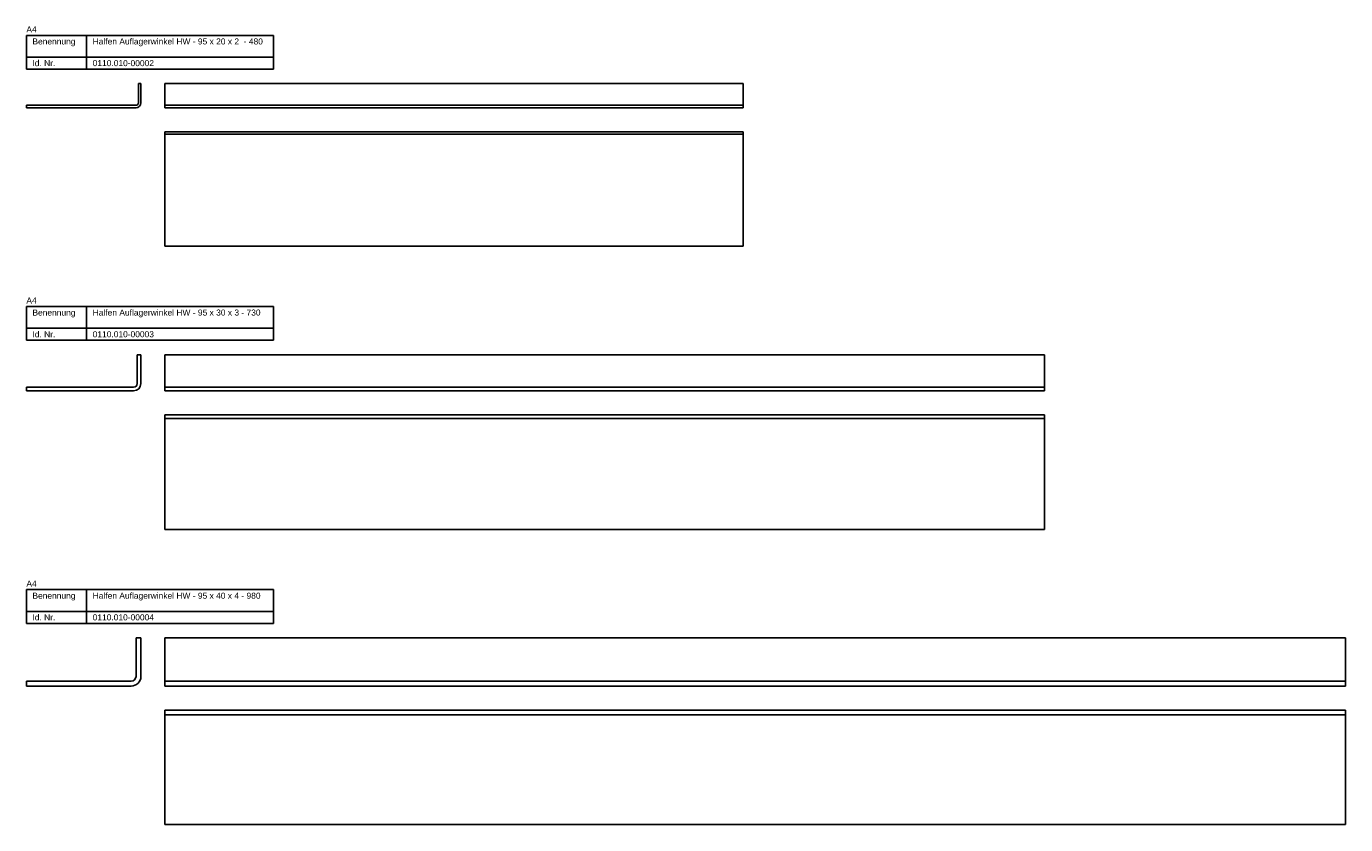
# Model space of a CAD drawing. Header units: millimetres. Extents: x 3 to 3458, y -4052 to 271.
# Tile 3 of 5: x 3 to 1098, y -392 to 271. Entities that reach past the tile are written whole.
import ezdxf

# ---------------------------------------------------------------- set-up
doc = ezdxf.new("R2010")
doc.units = ezdxf.units.MM
doc.layers.add('HALFEN-KONSOLANKER', color=2, linetype='CONTINUOUS')
doc.styles.add('ARIAL50', font='ARIAL.TTF', dxfattribs={"height": 5})

msp = doc.modelspace()

# ---------------------------------------------------------------- linework, layer by layer
at = {"layer": 'HALFEN-KONSOLANKER'}
for p, q in [((3.4, 263.2), (208.4, 263.2)), ((3.4, 235.2), (3.4, 263.2)), ((53.4, 235.2), (53.4, 263.2)), ((208.4, 235.2), (208.4, 263.2)), ((3.4, 245.2), (208.4, 245.2)), ((3.4, 235.2), (208.4, 235.2)), ((96.4, 223.2), (96.4, 207.2)), ((98.4, 223.2), (96.4, 223.2)), ((98.4, 207.2), (98.4, 223.2)), ((118.4, 223.2), (598.4, 223.2)), ((118.4, 203.2), (118.4, 223.2)), ((598.4, 203.2), (598.4, 223.2)), ((94.4, 205.2), (3.4, 205.2)), ((3.4, 205.2), (3.4, 203.2)), ((3.4, 203.2), (94.4, 203.2)), ((118.4, 205.2), (598.4, 205.2)), ((118.4, 203.2), (598.4, 203.2)), ((598.4, 183.2), (118.4, 183.2)), ((118.4, 183.2), (118.4, 88.2)), ((598.4, 181.2), (118.4, 181.2)), ((598.4, 183.2), (598.4, 88.2)), ((598.4, 88.2), (118.4, 88.2)), ((3.4, 38.2), (208.4, 38.2)), ((3.4, 10.2), (3.4, 38.2)), ((53.4, 10.2), (53.4, 38.2)), ((208.4, 10.2), (208.4, 38.2)), ((3.4, 20.2), (208.4, 20.2)), ((3.4, 10.2), (208.4, 10.2)), ((98.4, -1.8), (95.4, -1.8)), ((95.4, -1.8), (95.4, -25.8)), ((98.4, -25.8), (98.4, -1.8)), ((118.4, -31.8), (118.4, -1.8)), ((118.4, -1.8), (848.4, -1.8)), ((848.4, -31.8), (848.4, -1.8)), ((92.4, -28.8), (3.4, -28.8)), ((3.4, -28.8), (3.4, -31.8)), ((3.4, -31.8), (92.4, -31.8)), ((118.4, -28.8), (848.4, -28.8)), ((118.4, -31.8), (848.4, -31.8)), ((118.4, -51.8), (118.4, -146.8)), ((848.4, -51.8), (118.4, -51.8)), ((848.4, -51.8), (848.4, -146.8)), ((848.4, -54.8), (118.4, -54.8)), ((848.4, -146.8), (118.4, -146.8)), ((3.4, -224.8), (3.4, -196.8)), ((3.4, -196.8), (208.4, -196.8)), ((53.4, -224.8), (53.4, -196.8)), ((208.4, -224.8), (208.4, -196.8)), ((3.4, -214.8), (208.4, -214.8)), ((3.4, -224.8), (208.4, -224.8)), ((94.4, -236.8), (94.4, -268.8)), ((98.4, -236.8), (94.4, -236.8)), ((98.4, -268.8), (98.4, -236.8)), ((118.4, -236.8), (1098.4, -236.8)), ((118.4, -276.8), (118.4, -236.8)), ((1098.4, -276.8), (1098.4, -236.8)), ((90.4, -272.8), (3.4, -272.8)), ((3.4, -272.8), (3.4, -276.8)), ((118.4, -272.8), (1098.4, -272.8)), ((3.4, -276.8), (90.4, -276.8)), ((118.4, -276.8), (1098.4, -276.8)), ((1098.4, -296.8), (118.4, -296.8)), ((118.4, -296.8), (118.4, -391.8)), ((1098.4, -300.8), (118.4, -300.8)), ((1098.4, -296.8), (1098.4, -391.8)), ((1098.4, -391.8), (118.4, -391.8))]:
    msp.add_line(p, q, dxfattribs=at)
for centre, radius in [((94.4, 207.2), 4), ((94.4, 207.2), 2), ((92.4, -25.8), 3), ((92.4, -25.8), 6), ((90.4, -268.8), 4), ((90.4, -268.8), 8)]:
    msp.add_arc(centre, radius, 270, 0, dxfattribs=at)

# ---------------------------------------------------------------- texts
at = {"layer": 'HALFEN-KONSOLANKER', "style": 'ARIAL50'}
for s, p in [('A4', (3.4, 265.7)), ('Benennung', (8.4, 255.7)), ('Halfen Auflagerwinkel HW - 95 x 20 x 2  - 480', (58.4, 255.7)), ('Id. Nr.', (8.4, 237.7)), ('0110.010-00002', (58.4, 237.7)), ('A4', (3.4, 40.7)), ('Benennung', (8.4, 30.7)), ('Halfen Auflagerwinkel HW - 95 x 30 x 3 - 730', (58.4, 30.7)), ('Id. Nr.', (8.4, 12.7)), ('0110.010-00003', (58.4, 12.7)), ('A4', (3.4, -194.3)), ('Benennung', (8.4, -204.3)), ('Halfen Auflagerwinkel HW - 95 x 40 x 4 - 980 ', (58.4, -204.3)), ('Id. Nr.', (8.4, -222.3)), ('0110.010-00004', (58.4, -222.3))]:
    msp.add_text(s, height=5, dxfattribs=at).set_placement(p)

doc.saveas('drawing.dxf')
